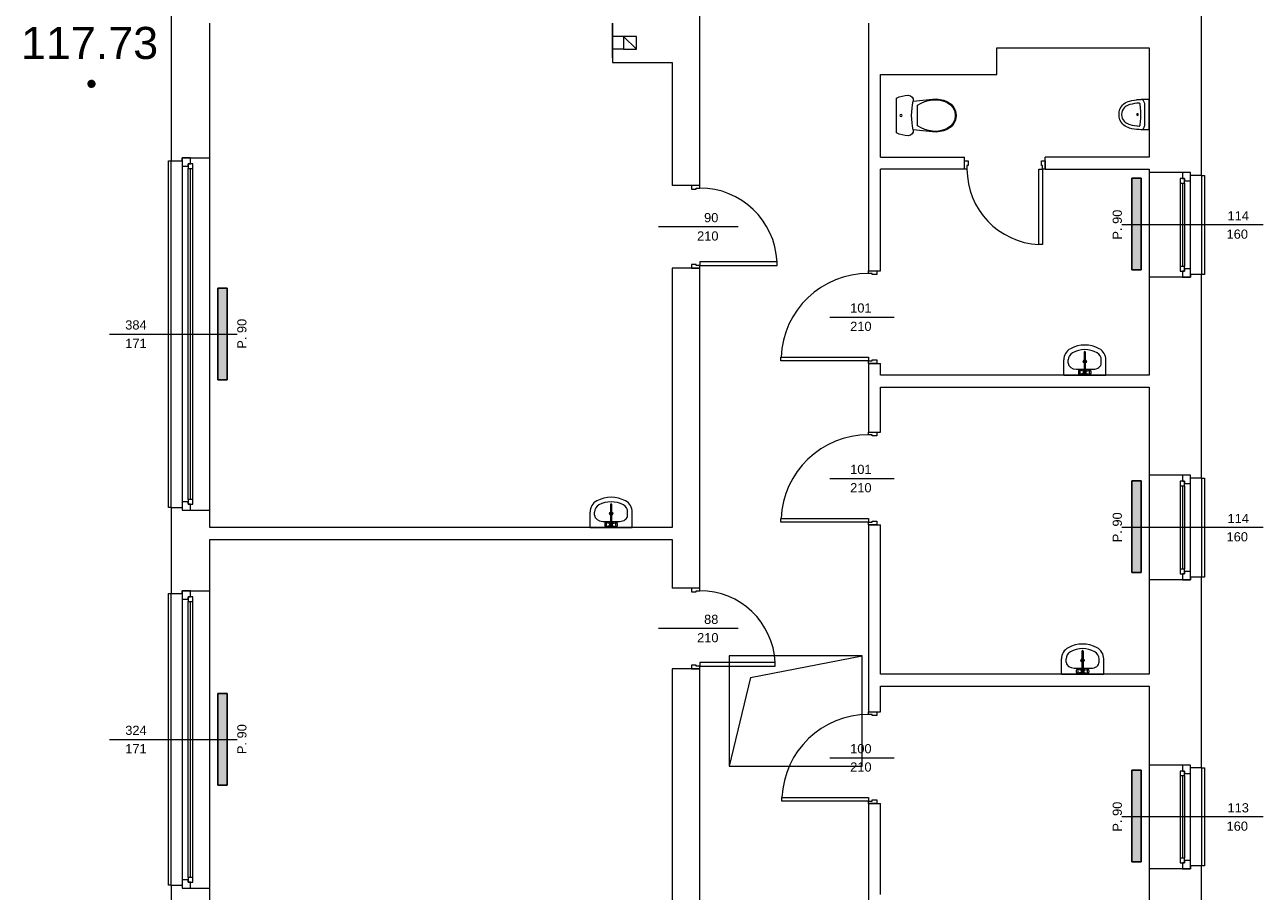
# Model space of a CAD drawing. Header units: millimetres. Extents: x 12683 to 90307, y 30842 to 62253.
# Tile 49 of 152: x 51500 to 52850, y 37734 to 38679. Entities that reach past the tile are written whole.
import ezdxf

# ---------------------------------------------------------------- set-up
doc = ezdxf.new("R2010")
doc.units = ezdxf.units.MM
doc.header["$LTSCALE"] = 0.6
for name, color, linetype, lineweight in [('zzz_podklady_drzwi_opisy', 252, 'Continuous', 15), ('zzz_podklady_okna_opisy', 252, 'Continuous', 15), ('zzz_podklady_sciany', 252, 'Continuous', 15), ('zzzz_mapa', 252, 'Continuous', 15)]:
    doc.layers.add(name, color=color, linetype=linetype, lineweight=lineweight)
doc.layers.add('zzz_podklady_grzejniki_ist', color=252, linetype='Continuous')
doc.styles.add('Arial', font='arial.ttf')
doc.styles.add('GENERATED_STYLE_1', font='ARIAL.TTF')

msp = doc.modelspace()

# ---------------------------------------------------------------- hatches: boundary and pattern name
at = {"layer": 'zzz_podklady_grzejniki_ist'}
for points in [[(52706.5, 38411.6), (52716.5, 38411.6), (52716.5, 38511.6), (52706.5, 38511.6)], [(51710.5, 38291.7), (51720.5, 38291.7), (51720.5, 38391.7), (51710.5, 38391.7)], [(52706.5, 38081.7), (52716.5, 38081.7), (52716.5, 38181.7), (52706.5, 38181.7)], [(51710.5, 37849.7), (51720.5, 37849.7), (51720.5, 37949.7), (51710.5, 37949.7)], [(52706.5, 37766.2), (52716.5, 37766.2), (52716.5, 37866.2), (52706.5, 37866.2)]]:
    msp.add_hatch(color=256, dxfattribs=at).paths.add_polyline_path(points, flags=0)
at = {"layer": 'zzzz_mapa'}
msp.add_hatch(color=256, dxfattribs=at).paths.add_polyline_path([(51572.6, 38619), (51571.4, 38618.8), (51570.3, 38618.3), (51569.4, 38617.6), (51568.7, 38616.6), (51568.3, 38615.6), (51568.2, 38614.4), (51568.4, 38613.2), (51568.8, 38612.1), (51569.6, 38611.2), (51570.5, 38610.5), (51571.6, 38610.1), (51572.8, 38610), (51574, 38610.2), (51575, 38610.6), (51576, 38611.4), (51576.6, 38612.3), (51577.1, 38613.4), (51577.2, 38614.6), (51577, 38615.8), (51576.5, 38616.8), (51575.8, 38617.8), (51574.8, 38618.4), (51573.8, 38618.9)])

# ---------------------------------------------------------------- linework, layer by layer
at = {"layer": 'zzz_podklady_drzwi_opisy'}
for p, q in [((52524, 38530.6), (52528, 38530.6)), ((52526.8, 38521.6), (52524, 38521.6)), ((52528, 38525.6), (52526.8, 38525.6)), ((52526.8, 38525.6), (52526.8, 38521.6)), ((52528, 38530.6), (52528, 38525.6)), ((52605.2, 38439.2), (52605.2, 38521.6)), ((52605.2, 38521.6), (52609.2, 38521.6)), ((52608, 38525.6), (52608, 38530.6)), ((52608, 38530.6), (52612, 38530.6)), ((52609.2, 38525.6), (52608, 38525.6)), ((52609.2, 38521.6), (52609.2, 38525.6)), ((52612, 38521.6), (52609.2, 38521.6)), ((52609.2, 38521.6), (52609.2, 38439.2)), ((52235.5, 38503.7), (52226.5, 38503.7)), ((52226.5, 38503.7), (52226.5, 38499.7)), ((52235.5, 38503.7), (52226.5, 38503.7)), ((52235.5, 38503.7), (52226.5, 38503.7)), ((52226.5, 38499.7), (52231.5, 38499.7)), ((52231.5, 38499.7), (52231.5, 38500.9)), ((52231.5, 38500.9), (52235.5, 38500.9)), ((52235.5, 38500.9), (52235.5, 38503.7)), ((52277.6, 38458.7), (52190.5, 38458.7)), ((52609.2, 38439.2), (52605.2, 38439.2)), ((52231.5, 38417.7), (52226.5, 38417.7)), ((52226.5, 38417.7), (52226.5, 38413.7)), ((52235.5, 38413.7), (52226.5, 38413.7)), ((52226.5, 38413.7), (52235.5, 38413.7)), ((52235.5, 38413.7), (52226.5, 38413.7)), ((52231.5, 38416.5), (52231.5, 38417.7)), ((52235.5, 38416.5), (52231.5, 38416.5)), ((52319.9, 38420.5), (52235.5, 38420.5)), ((52235.5, 38420.5), (52235.5, 38416.5)), ((52235.5, 38413.7), (52235.5, 38416.5)), ((52235.5, 38416.5), (52319.9, 38416.5)), ((52319.9, 38416.5), (52319.9, 38420.5)), ((52419.5, 38410.7), (52428.5, 38410.7)), ((52419.5, 38407.9), (52419.5, 38410.7)), ((52419.5, 38410.7), (52428.5, 38410.7)), ((52419.5, 38410.7), (52428.5, 38410.7)), ((52423.5, 38407.9), (52419.5, 38407.9)), ((52423.5, 38406.7), (52423.5, 38407.9)), ((52428.5, 38406.7), (52423.5, 38406.7)), ((52428.5, 38410.7), (52428.5, 38406.7)), ((52377.4, 38360.2), (52447.5, 38360.2)), ((52324.1, 38312.5), (52324.1, 38316.5)), ((52324.1, 38316.5), (52419.5, 38316.5)), ((52419.5, 38312.5), (52324.1, 38312.5)), ((52419.5, 38316.5), (52419.5, 38312.5)), ((52419.5, 38309.7), (52419.5, 38312.5)), ((52419.5, 38312.5), (52423.5, 38312.5)), ((52419.5, 38309.7), (52428.5, 38309.7)), ((52428.5, 38309.7), (52419.5, 38309.7)), ((52419.5, 38309.7), (52428.5, 38309.7)), ((52423.5, 38312.5), (52423.5, 38313.7)), ((52423.5, 38313.7), (52428.5, 38313.7)), ((52428.5, 38313.7), (52428.5, 38309.7)), ((52419.5, 38234.7), (52428.5, 38234.7)), ((52419.5, 38231.9), (52419.5, 38234.7)), ((52419.5, 38234.7), (52428.5, 38234.7)), ((52419.5, 38234.7), (52428.5, 38234.7)), ((52423.5, 38231.9), (52419.5, 38231.9)), ((52423.5, 38230.7), (52423.5, 38231.9)), ((52428.5, 38230.7), (52423.5, 38230.7)), ((52428.5, 38234.7), (52428.5, 38230.7)), ((52377.4, 38184.2), (52447.5, 38184.2)), ((52324.1, 38136.5), (52324.1, 38140.5)), ((52324.1, 38140.5), (52419.5, 38140.5)), ((52419.5, 38136.5), (52324.1, 38136.5)), ((52419.5, 38140.5), (52419.5, 38136.5)), ((52419.5, 38133.7), (52419.5, 38136.5)), ((52419.5, 38136.5), (52423.5, 38136.5)), ((52419.5, 38133.7), (52428.5, 38133.7)), ((52428.5, 38133.7), (52419.5, 38133.7)), ((52419.5, 38133.7), (52428.5, 38133.7)), ((52423.5, 38136.5), (52423.5, 38137.7)), ((52423.5, 38137.7), (52428.5, 38137.7)), ((52428.5, 38137.7), (52428.5, 38133.7)), ((52235.5, 38064.7), (52226.5, 38064.7)), ((52226.5, 38064.7), (52226.5, 38060.7)), ((52235.5, 38064.7), (52226.5, 38064.7)), ((52235.5, 38064.7), (52226.5, 38064.7)), ((52226.5, 38060.7), (52231.5, 38060.7)), ((52231.5, 38060.7), (52231.5, 38061.9)), ((52231.5, 38061.9), (52235.5, 38061.9)), ((52235.5, 38061.9), (52235.5, 38064.7)), ((52277.6, 38020.7), (52190.5, 38020.7)), ((52231.5, 37980.7), (52226.5, 37980.7)), ((52226.5, 37980.7), (52226.5, 37976.7)), ((52231.5, 37979.5), (52231.5, 37980.7)), ((52317.9, 37983.5), (52235.5, 37983.5)), ((52235.5, 37983.5), (52235.5, 37979.5)), ((52317.9, 37979.5), (52317.9, 37983.5)), ((52235.5, 37976.7), (52226.5, 37976.7)), ((52226.5, 37976.7), (52235.5, 37976.7)), ((52235.5, 37976.7), (52226.5, 37976.7)), ((52235.5, 37979.5), (52231.5, 37979.5)), ((52235.5, 37976.7), (52235.5, 37979.5)), ((52235.5, 37979.5), (52317.9, 37979.5)), ((52419.5, 37929.7), (52428.5, 37929.7)), ((52419.5, 37926.9), (52419.5, 37929.7)), ((52419.5, 37929.7), (52428.5, 37929.7)), ((52419.5, 37929.7), (52428.5, 37929.7)), ((52423.5, 37926.9), (52419.5, 37926.9)), ((52423.5, 37925.7), (52423.5, 37926.9)), ((52428.5, 37925.7), (52423.5, 37925.7)), ((52428.5, 37929.7), (52428.5, 37925.7)), ((52377.4, 37879.7), (52447.5, 37879.7)), ((52325.1, 37832.5), (52325.1, 37836.5)), ((52325.1, 37836.5), (52419.5, 37836.5)), ((52419.5, 37832.5), (52325.1, 37832.5)), ((52419.5, 37836.5), (52419.5, 37832.5)), ((52419.5, 37829.7), (52419.5, 37832.5)), ((52419.5, 37832.5), (52423.5, 37832.5)), ((52423.5, 37832.5), (52423.5, 37833.7)), ((52423.5, 37833.7), (52428.5, 37833.7)), ((52428.5, 37833.7), (52428.5, 37829.7)), ((52419.5, 37829.7), (52428.5, 37829.7)), ((52428.5, 37829.7), (52419.5, 37829.7)), ((52419.5, 37829.7), (52428.5, 37829.7))]:
    msp.add_line(p, q, dxfattribs=at)
for centre, radius, start, end in [((52609.2, 38521.6), 82.4, 180, 267.2176), ((52235.5, 38416.5), 84.4, 2.7165, 90), ((52419.5, 38312.5), 95.4, 90, 177.597), ((52419.5, 38136.5), 95.4, 90, 177.597), ((52235.5, 37979.5), 82.4, 2.7824, 90), ((52419.5, 37832.5), 94.4, 90, 177.5715)]:
    msp.add_arc(centre, radius, start, end, dxfattribs=at)
at = {"layer": 'zzz_podklady_grzejniki_ist'}
for p, q in [((52706.5, 38511.6), (52716.5, 38511.6)), ((52706.5, 38511.6), (52706.5, 38411.6)), ((52716.5, 38511.6), (52716.5, 38411.6)), ((52716.5, 38411.6), (52706.5, 38411.6)), ((51710.5, 38391.7), (51720.5, 38391.7)), ((51710.5, 38391.7), (51710.5, 38291.7)), ((51720.5, 38391.7), (51720.5, 38291.7)), ((51720.5, 38291.7), (51710.5, 38291.7)), ((52706.5, 38181.7), (52716.5, 38181.7)), ((52706.5, 38181.7), (52706.5, 38081.7)), ((52716.5, 38181.7), (52716.5, 38081.7)), ((52716.5, 38081.7), (52706.5, 38081.7)), ((51710.5, 37949.7), (51720.5, 37949.7)), ((51710.5, 37949.7), (51710.5, 37849.7)), ((51720.5, 37949.7), (51720.5, 37849.7)), ((52706.5, 37866.2), (52716.5, 37866.2)), ((52706.5, 37866.2), (52706.5, 37766.2)), ((52716.5, 37866.2), (52716.5, 37766.2)), ((51720.5, 37849.7), (51710.5, 37849.7)), ((52716.5, 37766.2), (52706.5, 37766.2))]:
    msp.add_line(p, q, dxfattribs=at)
at = {"layer": 'zzz_podklady_sciany'}
for p, q in [((52782.5, 38514.7), (52782.5, 38803.7)), ((51659.5, 38762.7), (51659.5, 38530.7)), ((52235.5, 38503.7), (52235.5, 38707.7)), ((51701.5, 38533.7), (51701.5, 38680.7)), ((52140.5, 38680.7), (52140.5, 38637.7)), ((52140.5, 38642.7), (52140.5, 38680.7)), ((52419.5, 38680.7), (52419.5, 38410.7)), ((52152.5, 38666.2), (52140.5, 38666.2)), ((52152.5, 38666.2), (52166.5, 38652.2)), ((52152.5, 38652.2), (52140.5, 38652.2)), ((52559.5, 38653.7), (52725.5, 38653.7)), ((52559.5, 38624.6), (52559.5, 38653.7)), ((52725.5, 38653.7), (52725.5, 38534.6)), ((52140.5, 38637.7), (52205.5, 38637.7)), ((52205.5, 38637.7), (52205.5, 38503.7)), ((52432.5, 38624.6), (52559.5, 38624.6)), ((52432.5, 38534.6), (52432.5, 38624.6)), ((52453, 38600.2), (52456.2, 38601.2)), ((52456.2, 38601.2), (52459.5, 38601.8)), ((52459.5, 38601.8), (52462.8, 38602)), ((52462.8, 38602), (52465.1, 38601.5)), ((52465.1, 38601.5), (52466.9, 38600)), ((52449.9, 38598.9), (52453, 38600.2)), ((52449.9, 38561.1), (52449.9, 38598.9)), ((52466.9, 38600), (52468, 38598)), ((52468, 38598), (52468, 38595.6)), ((52468, 38595.6), (52489.2, 38597.9)), ((52473, 38591.2), (52476.8, 38593.4)), ((52473, 38568.7), (52473, 38591.2)), ((52476.8, 38593.4), (52480.8, 38595.1)), ((52480.8, 38595.1), (52485, 38596.4)), ((52485, 38596.4), (52489.3, 38597.1)), ((52489.2, 38597.9), (52493.4, 38598)), ((52489.3, 38597.1), (52493.4, 38597.2)), ((52493.4, 38598), (52497.6, 38597.6)), ((52493.4, 38597.2), (52497.5, 38596.8)), ((52497.5, 38596.8), (52501.5, 38595.8)), ((52497.6, 38597.6), (52501.7, 38596.6)), ((52501.5, 38595.8), (52505.3, 38594.2)), ((52501.7, 38596.6), (52505.6, 38594.9)), ((52505.3, 38594.2), (52508.9, 38591.7)), ((52505.6, 38594.9), (52509.4, 38592.3)), ((52508.9, 38591.7), (52511.7, 38588.4)), ((52509.4, 38592.3), (52512.4, 38588.8)), ((52511.7, 38588.4), (52513.5, 38584.3)), ((52512.4, 38588.8), (52514.3, 38584.6)), ((52692.8, 38584), (52693.5, 38586.9)), ((52693.5, 38586.9), (52694.8, 38589.4)), ((52694.8, 38589.4), (52696.5, 38591.5)), ((52696.5, 38591.5), (52697.8, 38592.7)), ((52698.2, 38588.3), (52696.9, 38586.8)), ((52697.8, 38592.7), (52699.3, 38593.7)), ((52699.2, 38589.3), (52698.2, 38588.3)), ((52700.4, 38590.1), (52699.2, 38589.3)), ((52699.3, 38593.7), (52700.7, 38594.5)), ((52701.7, 38590.9), (52700.4, 38590.1)), ((52700.7, 38594.5), (52702.3, 38595.2)), ((52703, 38591.5), (52701.7, 38590.9)), ((52702.3, 38595.2), (52703.8, 38595.7)), ((52704.4, 38591.9), (52703, 38591.5)), ((52703.8, 38595.7), (52706.4, 38596.4)), ((52706.8, 38592.5), (52704.4, 38591.9)), ((52706.4, 38596.4), (52709, 38596.8)), ((52709.3, 38593), (52706.8, 38592.5)), ((52709, 38596.8), (52711.6, 38597.2)), ((52711.8, 38593.3), (52709.3, 38593)), ((52711.6, 38597.2), (52712.4, 38597.3)), ((52712.6, 38593.4), (52711.8, 38593.3)), ((52712.4, 38597.3), (52714.3, 38597.4)), ((52714.4, 38593.5), (52712.6, 38593.4)), ((52714.3, 38597.4), (52716.8, 38597.5)), ((52714.7, 38593.5), (52714.4, 38593.5)), ((52714.9, 38593.4), (52714.7, 38593.5)), ((52715.1, 38593.2), (52714.9, 38593.4)), ((52715.3, 38592.9), (52715.1, 38593.2)), ((52715.5, 38592.6), (52715.3, 38592.9)), ((52715.5, 38592.3), (52715.5, 38592.6)), ((52716, 38588.5), (52715.5, 38592.3)), ((52716.3, 38584.8), (52716, 38588.5)), ((52717.4, 38597.4), (52716.8, 38597.5)), ((52717.1, 38597.5), (52716.8, 38597.5)), ((52720.4, 38597.5), (52717.1, 38597.5)), ((52718.1, 38597.1), (52717.4, 38597.4)), ((52718.7, 38596.7), (52718.1, 38597.1)), ((52719.2, 38596.1), (52718.7, 38596.7)), ((52719.6, 38595.4), (52719.2, 38596.1)), ((52720, 38594.6), (52719.6, 38595.4)), ((52720.3, 38593.8), (52720, 38594.6)), ((52720.5, 38592.9), (52720.3, 38593.8)), ((52721.2, 38597.5), (52720.4, 38597.5)), ((52720.5, 38591.9), (52720.5, 38592.9)), ((52720.5, 38570.1), (52720.5, 38591.9)), ((52725.5, 38597.5), (52721.2, 38597.5)), ((52725.5, 38564.5), (52725.5, 38597.5)), ((52513.5, 38575.6), (52511.7, 38571.6)), ((52514.3, 38575.4), (52512.4, 38571.2)), ((52513.5, 38584.3), (52514.1, 38580)), ((52514.1, 38580), (52513.5, 38575.6)), ((52514.3, 38584.6), (52514.9, 38580)), ((52514.9, 38580), (52514.3, 38575.4)), ((52692.5, 38581), (52692.8, 38584)), ((52692.8, 38578), (52692.5, 38581)), ((52693.5, 38575.1), (52692.8, 38578)), ((52694.8, 38572.6), (52693.5, 38575.1)), ((52695.5, 38583.1), (52695.3, 38581)), ((52695.3, 38581), (52695.5, 38578.9)), ((52696, 38585.1), (52695.5, 38583.1)), ((52695.5, 38578.9), (52696, 38576.9)), ((52696.9, 38586.8), (52696, 38585.1)), ((52696, 38576.9), (52696.9, 38575.2)), ((52696.9, 38575.2), (52698.2, 38573.7)), ((52698.2, 38573.7), (52699.2, 38572.7)), ((52715.5, 38569.7), (52716, 38573.5)), ((52716, 38573.5), (52716.3, 38577.2)), ((52716.3, 38583.7), (52716.3, 38584.8)), ((52716.3, 38578.3), (52716.3, 38583.7)), ((52716.3, 38577.2), (52716.3, 38578.3)), ((52453, 38559.8), (52449.9, 38561.1)), ((52466.9, 38559.9), (52465.1, 38558.5)), ((52468, 38562), (52466.9, 38559.9)), ((52489.2, 38562.1), (52468, 38564.4)), ((52468, 38564.4), (52468, 38562)), ((52476.8, 38566.6), (52473, 38568.7)), ((52480.8, 38564.8), (52476.8, 38566.6)), ((52485, 38563.6), (52480.8, 38564.8)), ((52489.3, 38562.9), (52485, 38563.6)), ((52493.4, 38561.9), (52489.2, 38562.1)), ((52493.4, 38562.7), (52489.3, 38562.9)), ((52497.5, 38563.2), (52493.4, 38562.7)), ((52497.6, 38562.4), (52493.4, 38561.9)), ((52501.5, 38564.2), (52497.5, 38563.2)), ((52501.7, 38563.4), (52497.6, 38562.4)), ((52505.3, 38565.8), (52501.5, 38564.2)), ((52505.6, 38565), (52501.7, 38563.4)), ((52508.9, 38568.2), (52505.3, 38565.8)), ((52509.4, 38567.6), (52505.6, 38565)), ((52511.7, 38571.6), (52508.9, 38568.2)), ((52512.4, 38571.2), (52509.4, 38567.6)), ((52696.5, 38570.5), (52694.8, 38572.6)), ((52697.8, 38569.3), (52696.5, 38570.5)), ((52699.3, 38568.3), (52697.8, 38569.3)), ((52699.2, 38572.7), (52700.4, 38571.9)), ((52700.7, 38567.5), (52699.3, 38568.3)), ((52700.4, 38571.9), (52701.7, 38571.1)), ((52702.3, 38566.8), (52700.7, 38567.5)), ((52701.7, 38571.1), (52703, 38570.5)), ((52703.8, 38566.3), (52702.3, 38566.8)), ((52703, 38570.5), (52704.4, 38570.1)), ((52706.4, 38565.6), (52703.8, 38566.3)), ((52704.4, 38570.1), (52706.8, 38569.5)), ((52709, 38565.2), (52706.4, 38565.6)), ((52706.8, 38569.5), (52709.3, 38569)), ((52711.6, 38564.8), (52709, 38565.2)), ((52709.3, 38569), (52711.8, 38568.7)), ((52712.4, 38564.7), (52711.6, 38564.8)), ((52711.8, 38568.7), (52712.6, 38568.6)), ((52714.3, 38564.6), (52712.4, 38564.7)), ((52712.6, 38568.6), (52714.4, 38568.5)), ((52716.8, 38564.5), (52714.3, 38564.6)), ((52714.4, 38568.5), (52714.7, 38568.5)), ((52714.7, 38568.5), (52714.9, 38568.6)), ((52714.9, 38568.6), (52715.1, 38568.8)), ((52715.1, 38568.8), (52715.3, 38569.1)), ((52715.3, 38569.1), (52715.5, 38569.4)), ((52715.5, 38569.4), (52715.5, 38569.7)), ((52716.8, 38564.5), (52717.4, 38564.6)), ((52717.1, 38564.5), (52716.8, 38564.5)), ((52720.4, 38564.5), (52717.1, 38564.5)), ((52717.4, 38564.6), (52718.1, 38564.9)), ((52718.1, 38564.9), (52718.7, 38565.3)), ((52718.7, 38565.3), (52719.2, 38565.9)), ((52719.2, 38565.9), (52719.6, 38566.6)), ((52719.6, 38566.6), (52720, 38567.4)), ((52720, 38567.4), (52720.3, 38568.2)), ((52720.3, 38568.2), (52720.5, 38569.1)), ((52720.8, 38564.5), (52720.4, 38564.5)), ((52720.5, 38569.1), (52720.5, 38570.1)), ((52723.1, 38564.5), (52720.8, 38564.5)), ((52725.5, 38564.5), (52723.1, 38564.5)), ((52456.2, 38558.8), (52453, 38559.8)), ((52459.5, 38558.2), (52456.2, 38558.8)), ((52462.8, 38558), (52459.5, 38558.2)), ((52465.1, 38558.5), (52462.8, 38558)), ((51671.5, 38530.7), (51671.5, 38533.7)), ((51671.5, 38533.7), (51680.5, 38533.7)), ((51680.5, 38533.7), (51671.5, 38533.7)), ((51671.5, 38533.7), (51680.5, 38533.7)), ((51680.5, 38533.7), (51701.5, 38533.7)), ((51701.5, 38149.7), (51701.5, 38533.7)), ((51701.5, 38149.7), (51701.5, 38533.7)), ((52432.5, 38534.6), (52524, 38534.6)), ((52524, 38530.6), (52524, 38534.6)), ((52612, 38530.6), (52612, 38534.6)), ((52725.5, 38534.6), (52612, 38534.6)), ((51656.5, 38152.7), (51656.5, 38530.7)), ((51656.5, 38530.7), (51659.5, 38530.7)), ((51659.5, 38530.7), (51671.5, 38530.7)), ((51659.5, 38152.7), (51659.5, 38530.7)), ((52432.5, 38410.7), (52432.5, 38521.6)), ((52524, 38521.6), (52432.5, 38521.6)), ((52524, 38521.6), (52524, 38530.6)), ((52524, 38521.6), (52524, 38530.6)), ((52524, 38521.6), (52524, 38530.6)), ((52612, 38521.6), (52612, 38530.6)), ((52612, 38530.6), (52612, 38521.6)), ((52612, 38521.6), (52612, 38530.6)), ((52612, 38521.6), (52612, 38530.6)), ((52612, 38530.6), (52612, 38521.6)), ((52612, 38521.6), (52612, 38530.6)), ((52612, 38521.6), (52725.5, 38521.6)), ((52725.5, 38521.6), (52725.5, 38517.7)), ((52761.5, 38517.7), (52725.5, 38517.7)), ((52725.5, 38517.7), (52725.5, 38403.7)), ((52725.5, 38517.7), (52725.5, 38403.7)), ((52770.5, 38517.7), (52761.5, 38517.7)), ((52770.5, 38517.7), (52761.5, 38517.7)), ((52770.5, 38517.7), (52761.5, 38517.7)), ((52770.5, 38514.7), (52770.5, 38517.7)), ((52782.5, 38514.7), (52770.5, 38514.7)), ((52782.5, 38514.7), (52782.5, 38406.7)), ((52782.5, 38514.7), (52785.5, 38514.7)), ((52785.5, 38514.7), (52785.5, 38406.7)), ((52235.5, 38503.7), (52205.5, 38503.7)), ((52235.5, 38413.7), (52205.5, 38413.7)), ((52205.5, 38413.7), (52205.5, 38130.7)), ((52235.5, 38064.7), (52235.5, 38413.7)), ((52419.5, 38410.7), (52432.5, 38410.7)), ((52761.5, 38403.7), (52725.5, 38403.7)), ((52725.5, 38403.7), (52725.5, 38296.7)), ((52770.5, 38403.7), (52761.5, 38403.7)), ((52761.5, 38403.7), (52770.5, 38403.7)), ((52770.5, 38403.7), (52761.5, 38403.7)), ((52782.5, 38406.7), (52770.5, 38406.7)), ((52770.5, 38406.7), (52770.5, 38403.7)), ((52782.5, 38184.7), (52782.5, 38406.7)), ((52785.5, 38406.7), (52782.5, 38406.7)), ((52654.4, 38321.8), (52654.4, 38299.8)), ((52656, 38299.8), (52656, 38321.8)), ((52419.5, 38309.7), (52432.5, 38309.7)), ((52419.5, 38309.7), (52419.5, 38234.7)), ((52432.5, 38296.7), (52432.5, 38309.7)), ((52632.2, 38296.7), (52632.2, 38313.5)), ((52637.2, 38310.1), (52637.2, 38313.5)), ((52646.1, 38303.4), (52664.3, 38303.4)), ((52664.3, 38303.4), (52664.3, 38303.4)), ((52673.2, 38310.1), (52673.2, 38313.5)), ((52678.2, 38296.7), (52678.2, 38313.5)), ((52725.5, 38296.7), (52432.5, 38296.7)), ((52632.2, 38296.7), (52678.2, 38296.7)), ((52648.3, 38300.9), (52648.2, 38300.3)), ((52648.2, 38300.3), (52648.2, 38299.6)), ((52648.2, 38299.6), (52648.3, 38298.9)), ((52648.4, 38301.5), (52648.3, 38300.9)), ((52648.3, 38298.9), (52648.4, 38298.4)), ((52648.6, 38301.8), (52648.4, 38301.5)), ((52648.4, 38298.4), (52648.6, 38298.1)), ((52649.1, 38302.2), (52648.6, 38301.8)), ((52649.1, 38297.7), (52648.6, 38298.1)), ((52649.4, 38302.3), (52649.1, 38302.2)), ((52649.1, 38297.7), (52649.4, 38297.5)), ((52649.7, 38302.2), (52649.4, 38302.3)), ((52653.2, 38301.1), (52649.4, 38302.3)), ((52653.2, 38298.7), (52649.4, 38297.5)), ((52649.4, 38297.5), (52649.7, 38297.7)), ((52649.9, 38301.8), (52649.7, 38302.2)), ((52649.7, 38297.7), (52649.9, 38298.1)), ((52650.1, 38301.1), (52649.9, 38301.8)), ((52649.9, 38298.1), (52650.1, 38298.7)), ((52650.2, 38300.4), (52650.1, 38301.1)), ((52650.1, 38298.7), (52650.2, 38299.5)), ((52650.2, 38299.5), (52650.2, 38300.4)), ((52657.2, 38301.1), (52660.9, 38302.3)), ((52657.2, 38298.7), (52660.9, 38297.5)), ((52660.2, 38301.1), (52660.1, 38300.4)), ((52660.1, 38300.4), (52660.1, 38299.5)), ((52660.1, 38299.5), (52660.2, 38298.7)), ((52660.4, 38301.8), (52660.2, 38301.1)), ((52660.2, 38298.7), (52660.4, 38298.1)), ((52660.7, 38302.2), (52660.4, 38301.8)), ((52660.4, 38298.1), (52660.7, 38297.7)), ((52660.9, 38302.3), (52660.7, 38302.2)), ((52660.7, 38297.7), (52660.9, 38297.5)), ((52661.2, 38302.2), (52660.9, 38302.3)), ((52660.9, 38297.5), (52661.2, 38297.7)), ((52661.2, 38302.2), (52661.7, 38301.8)), ((52661.2, 38297.7), (52661.7, 38298.1)), ((52661.9, 38301.5), (52661.7, 38301.8)), ((52661.7, 38298.1), (52661.9, 38298.4)), ((52662.1, 38300.9), (52661.9, 38301.5)), ((52661.9, 38298.4), (52662.1, 38298.9)), ((52662.2, 38300.3), (52662.1, 38300.9)), ((52662.1, 38298.9), (52662.2, 38299.6)), ((52662.2, 38299.6), (52662.2, 38300.3)), ((52432.5, 38234.7), (52432.5, 38283.7)), ((52432.5, 38283.7), (52725.5, 38283.7)), ((52725.5, 38283.7), (52725.5, 38187.7)), ((52419.5, 38234.7), (52432.5, 38234.7)), ((52761.5, 38187.7), (52725.5, 38187.7)), ((52725.5, 38187.7), (52725.5, 38073.7)), ((52725.5, 38187.7), (52725.5, 38073.7)), ((52770.5, 38187.7), (52761.5, 38187.7)), ((52770.5, 38187.7), (52761.5, 38187.7)), ((52770.5, 38187.7), (52761.5, 38187.7)), ((52770.5, 38184.7), (52770.5, 38187.7)), ((52782.5, 38184.7), (52770.5, 38184.7)), ((52782.5, 38184.7), (52782.5, 38076.7)), ((52782.5, 38184.7), (52785.5, 38184.7)), ((52785.5, 38184.7), (52785.5, 38076.7)), ((52138.2, 38155.8), (52138.2, 38133.8)), ((52139.8, 38133.8), (52139.8, 38155.8)), ((51659.5, 38152.7), (51656.5, 38152.7)), ((51659.5, 38152.7), (51671.5, 38152.7)), ((51659.5, 38152.7), (51659.5, 38058.7)), ((51671.5, 38152.7), (51671.5, 38149.7)), ((51671.5, 38149.7), (51680.5, 38149.7)), ((51671.5, 38149.7), (51680.5, 38149.7)), ((51671.5, 38149.7), (51680.5, 38149.7)), ((51680.5, 38149.7), (51701.5, 38149.7)), ((51701.5, 38130.7), (51701.5, 38149.7)), ((52116, 38130.7), (52116, 38147.5)), ((52121, 38144.1), (52121, 38147.5)), ((52157, 38144.1), (52157, 38147.5)), ((52162, 38130.7), (52162, 38147.5)), ((52205.5, 38130.7), (51701.5, 38130.7)), ((52116, 38130.7), (52162, 38130.7)), ((52129.9, 38137.4), (52148.1, 38137.4)), ((52132.1, 38134.9), (52132, 38134.3)), ((52132, 38134.3), (52132, 38133.6)), ((52132, 38133.6), (52132.1, 38132.9)), ((52132.2, 38135.5), (52132.1, 38134.9)), ((52132.1, 38132.9), (52132.2, 38132.4)), ((52132.4, 38135.8), (52132.2, 38135.5)), ((52132.2, 38132.4), (52132.4, 38132.1)), ((52132.9, 38136.2), (52132.4, 38135.8)), ((52132.9, 38131.7), (52132.4, 38132.1)), ((52133.2, 38136.3), (52132.9, 38136.2)), ((52132.9, 38131.7), (52133.2, 38131.5)), ((52133.5, 38136.2), (52133.2, 38136.3)), ((52137, 38135.1), (52133.2, 38136.3)), ((52137, 38132.7), (52133.2, 38131.5)), ((52133.2, 38131.5), (52133.5, 38131.7)), ((52133.8, 38135.8), (52133.5, 38136.2)), ((52133.5, 38131.7), (52133.8, 38132.1)), ((52133.9, 38135.1), (52133.8, 38135.8)), ((52133.8, 38132.1), (52133.9, 38132.7)), ((52134, 38134.4), (52133.9, 38135.1)), ((52133.9, 38132.7), (52134, 38133.5)), ((52134, 38133.5), (52134, 38134.4)), ((52141, 38135.1), (52144.7, 38136.3)), ((52141, 38132.7), (52144.7, 38131.5)), ((52144, 38135.1), (52143.9, 38134.4)), ((52143.9, 38134.4), (52143.9, 38133.5)), ((52143.9, 38133.5), (52144, 38132.7)), ((52144.2, 38135.8), (52144, 38135.1)), ((52144, 38132.7), (52144.2, 38132.1)), ((52144.5, 38136.2), (52144.2, 38135.8)), ((52144.2, 38132.1), (52144.5, 38131.7)), ((52144.7, 38136.3), (52144.5, 38136.2)), ((52144.5, 38131.7), (52144.7, 38131.5)), ((52145, 38136.2), (52144.7, 38136.3)), ((52144.7, 38131.5), (52145, 38131.7)), ((52145, 38136.2), (52145.5, 38135.8)), ((52145, 38131.7), (52145.5, 38132.1)), ((52145.7, 38135.5), (52145.5, 38135.8)), ((52145.5, 38132.1), (52145.7, 38132.4)), ((52145.9, 38134.9), (52145.7, 38135.5)), ((52145.7, 38132.4), (52145.9, 38132.9)), ((52146, 38134.3), (52145.9, 38134.9)), ((52145.9, 38132.9), (52146, 38133.6)), ((52146, 38133.6), (52146, 38134.3)), ((52148.1, 38137.4), (52148.1, 38137.4)), ((52419.5, 38133.7), (52432.5, 38133.7)), ((52419.5, 38133.7), (52419.5, 37929.7)), ((52432.5, 37970.7), (52432.5, 38133.7)), ((51701.5, 38061.7), (51701.5, 38117.7)), ((51701.5, 38117.7), (52205.5, 38117.7)), ((52205.5, 38117.7), (52205.5, 38064.7)), ((52782.5, 38076.7), (52770.5, 38076.7)), ((52770.5, 38076.7), (52770.5, 38073.7)), ((52782.5, 37868.7), (52782.5, 38076.7)), ((52785.5, 38076.7), (52782.5, 38076.7)), ((51671.5, 38058.7), (51671.5, 38061.7)), ((51671.5, 38061.7), (51680.5, 38061.7)), ((51680.5, 38061.7), (51671.5, 38061.7)), ((51671.5, 38061.7), (51680.5, 38061.7)), ((51680.5, 38061.7), (51701.5, 38061.7)), ((51701.5, 37737.7), (51701.5, 38061.7)), ((51701.5, 37737.7), (51701.5, 38061.7)), ((52235.5, 38064.7), (52205.5, 38064.7)), ((52761.5, 38073.7), (52725.5, 38073.7)), ((52725.5, 38073.7), (52725.5, 37970.7)), ((52770.5, 38073.7), (52761.5, 38073.7)), ((52761.5, 38073.7), (52770.5, 38073.7)), ((52770.5, 38073.7), (52761.5, 38073.7)), ((51656.5, 37740.7), (51656.5, 38058.7)), ((51656.5, 38058.7), (51659.5, 38058.7)), ((51659.5, 38058.7), (51671.5, 38058.7)), ((51659.5, 37740.7), (51659.5, 38058.7)), ((52652, 37995.8), (52652, 37973.8)), ((52653.6, 37973.8), (52653.6, 37995.8)), ((52267.5, 37990.7), (52267.5, 37870.7)), ((52412.5, 37990.7), (52267.5, 37990.7)), ((52290.9, 37967.3), (52412.5, 37990.7)), ((52412.5, 37870.7), (52412.5, 37990.7)), ((52629.8, 37970.7), (52629.8, 37987.5)), ((52634.8, 37984.1), (52634.8, 37987.5)), ((52670.8, 37984.1), (52670.8, 37987.5)), ((52675.8, 37970.7), (52675.8, 37987.5)), ((52235.5, 37976.7), (52205.5, 37976.7)), ((52205.5, 37976.7), (52205.5, 37724.7)), ((52235.5, 37501.7), (52235.5, 37976.7)), ((52290.9, 37967.3), (52267.5, 37870.7)), ((52725.5, 37970.7), (52432.5, 37970.7)), ((52629.8, 37970.7), (52675.8, 37970.7)), ((52643.7, 37977.4), (52661.9, 37977.4)), ((52646, 37975.5), (52645.8, 37974.9)), ((52645.8, 37974.9), (52645.8, 37974.3)), ((52645.8, 37974.3), (52645.8, 37973.6)), ((52645.8, 37973.6), (52645.8, 37972.9)), ((52645.8, 37972.9), (52646, 37972.4)), ((52646.2, 37975.8), (52646, 37975.5)), ((52646, 37972.4), (52646.2, 37972.1)), ((52646.7, 37976.2), (52646.2, 37975.8)), ((52646.7, 37971.7), (52646.2, 37972.1)), ((52647, 37976.3), (52646.7, 37976.2)), ((52646.7, 37971.7), (52647, 37971.5)), ((52647.3, 37976.2), (52647, 37976.3)), ((52650.8, 37975.1), (52647, 37976.3)), ((52650.8, 37972.7), (52647, 37971.5)), ((52647, 37971.5), (52647.3, 37971.7)), ((52647.5, 37975.8), (52647.3, 37976.2)), ((52647.3, 37971.7), (52647.5, 37972.1)), ((52647.7, 37975.1), (52647.5, 37975.8)), ((52647.5, 37972.1), (52647.7, 37972.7)), ((52647.8, 37974.4), (52647.7, 37975.1)), ((52647.7, 37972.7), (52647.8, 37973.5)), ((52647.8, 37973.5), (52647.8, 37974.4)), ((52654.8, 37975.1), (52658.5, 37976.3)), ((52654.8, 37972.7), (52658.5, 37971.5)), ((52657.8, 37975.1), (52657.7, 37974.4)), ((52657.7, 37974.4), (52657.7, 37973.5)), ((52657.7, 37973.5), (52657.8, 37972.7)), ((52658, 37975.8), (52657.8, 37975.1)), ((52657.8, 37972.7), (52658, 37972.1)), ((52658.2, 37976.2), (52658, 37975.8)), ((52658, 37972.1), (52658.2, 37971.7)), ((52658.5, 37976.3), (52658.2, 37976.2)), ((52658.2, 37971.7), (52658.5, 37971.5)), ((52658.8, 37976.2), (52658.5, 37976.3)), ((52658.5, 37971.5), (52658.8, 37971.7)), ((52658.8, 37976.2), (52659.3, 37975.8)), ((52658.8, 37971.7), (52659.3, 37972.1)), ((52659.5, 37975.5), (52659.3, 37975.8)), ((52659.3, 37972.1), (52659.5, 37972.4)), ((52659.7, 37974.9), (52659.5, 37975.5)), ((52659.5, 37972.4), (52659.7, 37972.9)), ((52659.8, 37974.3), (52659.7, 37974.9)), ((52659.7, 37972.9), (52659.8, 37973.6)), ((52659.8, 37973.6), (52659.8, 37974.3)), ((52661.9, 37977.4), (52661.9, 37977.4)), ((52432.5, 37929.7), (52432.5, 37957.7)), ((52432.5, 37957.7), (52725.5, 37957.7)), ((52725.5, 37957.7), (52725.5, 37871.7)), ((52419.5, 37929.7), (52432.5, 37929.7)), ((52761.5, 37871.7), (52725.5, 37871.7)), ((52725.5, 37871.7), (52725.5, 37758.7)), ((52725.5, 37871.7), (52725.5, 37758.7)), ((52770.5, 37871.7), (52761.5, 37871.7)), ((52770.5, 37871.7), (52761.5, 37871.7)), ((52770.5, 37871.7), (52761.5, 37871.7)), ((52770.5, 37868.7), (52770.5, 37871.7)), ((52267.5, 37870.7), (52412.5, 37870.7)), ((52782.5, 37868.7), (52770.5, 37868.7)), ((52782.5, 37868.7), (52782.5, 37761.7)), ((52782.5, 37868.7), (52785.5, 37868.7)), ((52785.5, 37868.7), (52785.5, 37761.7)), ((52419.5, 37829.7), (52432.5, 37829.7)), ((52419.5, 37829.7), (52419.5, 37534.7)), ((52432.5, 37730.7), (52432.5, 37829.7)), ((52761.5, 37758.7), (52725.5, 37758.7)), ((52725.5, 37758.7), (52725.5, 37697.7)), ((52770.5, 37758.7), (52761.5, 37758.7)), ((52761.5, 37758.7), (52770.5, 37758.7)), ((52770.5, 37758.7), (52761.5, 37758.7)), ((52782.5, 37761.7), (52770.5, 37761.7)), ((52770.5, 37761.7), (52770.5, 37758.7)), ((52782.5, 37662.7), (52782.5, 37761.7)), ((52785.5, 37761.7), (52782.5, 37761.7)), ((51659.5, 37740.7), (51656.5, 37740.7)), ((51659.5, 37740.7), (51671.5, 37740.7)), ((51659.5, 37740.7), (51659.5, 37648.7)), ((51671.5, 37740.7), (51671.5, 37737.7)), ((51671.5, 37737.7), (51680.5, 37737.7)), ((51671.5, 37737.7), (51680.5, 37737.7)), ((51671.5, 37737.7), (51680.5, 37737.7)), ((51680.5, 37737.7), (51701.5, 37737.7)), ((51701.5, 37724.7), (51701.5, 37737.7))]:
    msp.add_line(p, q, dxfattribs=at)
at = {"layer": 'zzz_podklady_sciany', "flags": 128}
msp.add_lwpolyline([(52152.5, 38666.2), (52152.5, 38652.2), (52166.5, 38652.2), (52166.5, 38666.2)], close=True, dxfattribs=at)
at = {"layer": 'zzz_podklady_sciany'}
for centre in [(52655.2, 38311.9), (52139, 38145.9), (52652.8, 37985.9)]:
    msp.add_circle(centre, 1.75, dxfattribs=at)
for centre, radius, start, end in [((52646.1, 38313.5), 13.9, 118.4746, 180), ((52646.1, 38313.5), 8.89, 118.4746, 180), ((52655.2, 38296.7), 33, 61.5254, 118.4746), ((52655.2, 38296.7), 28, 61.5254, 118.4746), ((52655.2, 38321.8), 0.788, 0, 180), ((52664.3, 38313.5), 8.89, 0, 61.5254), ((52664.3, 38313.5), 13.9, 0, 61.5254), ((52655.2, 38299.9), 3, 105.2253, 152.0235), ((52655.2, 38299.9), 3, 207.9765, 332.0235), ((52655.2, 38299.9), 1.68, 118.0549, 61.9451), ((52655.2, 38299.9), 0.8, 190, 350), ((52655.2, 38299.9), 3, 27.9765, 74.7747), ((52129.9, 38147.5), 13.9, 118.4746, 180), ((52129.9, 38147.5), 8.89, 118.4746, 180), ((52139, 38130.7), 33, 61.5254, 118.4746), ((52139, 38130.7), 28, 61.5254, 118.4746), ((52139, 38155.8), 0.788, 0, 180), ((52148.1, 38147.5), 8.89, 0, 61.5254), ((52148.1, 38147.5), 13.9, 0, 61.5254), ((52139, 38133.9), 3, 105.2253, 152.0235), ((52139, 38133.9), 3, 207.9765, 332.0235), ((52139, 38133.9), 1.68, 118.0549, 61.9451), ((52139, 38133.9), 0.8, 190, 350), ((52139, 38133.9), 3, 27.9765, 74.7747), ((52643.7, 37987.5), 13.9, 118.4746, 180), ((52643.7, 37987.5), 8.89, 118.4746, 180), ((52652.8, 37970.7), 33, 61.5254, 118.4746), ((52652.8, 37970.7), 28, 61.5254, 118.4746), ((52652.8, 37995.8), 0.788, 0, 180), ((52661.9, 37987.5), 8.89, 0, 61.5254), ((52661.9, 37987.5), 13.9, 0, 61.5254), ((52652.8, 37973.9), 3, 105.2253, 152.0235), ((52652.8, 37973.9), 3, 207.9765, 332.0235), ((52652.8, 37973.9), 1.68, 118.0549, 61.9451), ((52652.8, 37973.9), 0.8, 190, 350), ((52652.8, 37973.9), 3, 27.9765, 74.7747)]:
    msp.add_arc(centre, radius, start, end, dxfattribs=at)
at = {"layer": 'zzz_podklady_sciany', "extrusion": (0, 0, -1)}
msp.add_ellipse((52544.7, 38580), major_axis=(0, -78.5), ratio=0.9963, start_param=1.370375, end_param=1.771221, dxfattribs=at)
for centre, major_axis, ratio in [((52454.9, 38580), (0, -1.22), 0.9963), ((52712.6, 38581), (0, 0.927), 0.93164)]:
    msp.add_ellipse(centre, major_axis=major_axis, ratio=ratio, dxfattribs=at)
at = {"layer": 'zzz_podklady_sciany'}
for centre, major_axis, start_param, end_param in [((52646.1, 38310.1), (8.89, 0), 3.141593, 4.712389), ((52664.3, 38310.1), (-8.89, 0), 1.570796, 3.141593), ((52129.9, 38144.1), (8.89, 0), 3.141593, 4.712389), ((52148.1, 38144.1), (-8.89, 0), 1.570796, 3.141593), ((52643.7, 37984.1), (8.89, 0), 3.141593, 4.712389), ((52661.9, 37984.1), (-8.89, 0), 1.570796, 3.141593)]:
    msp.add_ellipse(centre, major_axis=major_axis, ratio=0.750558, start_param=start_param, end_param=end_param, dxfattribs=at)

# ---------------------------------------------------------------- texts
at = {"layer": 'zzz_podklady_drzwi_opisy', "char_height": 10, "attachment_point": 7, "style": 'GENERATED_STYLE_1'}
for s, insert in [('{90}', (52240.3, 38463.5)), ('{210}', (52232.7, 38443.5)), ('{101}', (52399.5, 38365)), ('{210}', (52399.5, 38345)), ('{101}', (52399.5, 38189)), ('{210}', (52399.5, 38169)), ('{88}', (52240.3, 38025.5)), ('{210}', (52232.7, 38005.5)), ('{100}', (52399.5, 37884.5)), ('{210}', (52399.5, 37864.5))]:
    msp.add_mtext(s, dxfattribs=dict(at, insert=insert))
at = {"layer": 'zzz_podklady_okna_opisy', "char_height": 10, "attachment_point": 7, "rotation": 90, "style": 'GENERATED_STYLE_1'}
for insert in [(52695.7, 38444.7), (51741.7, 38325.7), (52695.7, 38114.7), (51741.7, 37883.7), (52695.7, 37799.2)]:
    msp.add_mtext('{P. 90}', dxfattribs=dict(at, insert=insert))
at = {"layer": 'zzz_podklady_okna_opisy', "char_height": 10, "attachment_point": 7, "style": 'GENERATED_STYLE_1'}
for s, insert in [('{114}', (52810.7, 38465.6)), ('{160}', (52809.7, 38445.5)), ('{384}', (51609.5, 38346.5)), ('{171}', (51609.5, 38326.6)), ('{114}', (52810.7, 38135.6)), ('{160}', (52809.7, 38115.5)), ('{324}', (51609.5, 37904.5)), ('{171}', (51609.5, 37884.6)), ('{113}', (52810.7, 37820)), ('{160}', (52809.7, 37800))]:
    msp.add_mtext(s, dxfattribs=dict(at, insert=insert))
at = {"layer": 'zzzz_mapa', "style": 'Arial'}
msp.add_text('117.73', height=35, dxfattribs=at).set_placement((51495.8, 38641.6, 1081.1))

# ---------------------------------------------------------------- next in the draw order: wipeouts: each hides what was drawn before it
at = {"ltscale": 14550.023477}
msp.add_wipeout([(51683, 38522.2), (51678, 38522.2), (51678, 38524.7), (51671.5, 38524.7), (51671.5, 38158.7), (51678, 38158.7), (51678, 38161.2), (51683, 38161.2)], dxfattribs=at).dxf.layer = 'zzz_podklady_sciany'
at = {"ltscale": 3784.848701}
for points in [[(52759, 38415.2), (52764, 38415.2), (52764, 38412.7), (52770.5, 38412.7), (52770.5, 38508.7), (52764, 38508.7), (52764, 38506.2), (52759, 38506.2)], [(52759, 38085.2), (52764, 38085.2), (52764, 38082.7), (52770.5, 38082.7), (52770.5, 38178.7), (52764, 38178.7), (52764, 38176.2), (52759, 38176.2)]]:
    msp.add_wipeout(points, dxfattribs=at).dxf.layer = 'zzz_podklady_sciany'
at = {"ltscale": 12152.408262}
msp.add_wipeout([(51683, 38050.2), (51678, 38050.2), (51678, 38052.7), (51671.5, 38052.7), (51671.5, 37746.7), (51678, 37746.7), (51678, 37749.2), (51683, 37749.2)], dxfattribs=at).dxf.layer = 'zzz_podklady_sciany'
at = {"ltscale": 3745.352462}
msp.add_wipeout([(52759, 37770.2), (52764, 37770.2), (52764, 37767.7), (52770.5, 37767.7), (52770.5, 37862.7), (52764, 37862.7), (52764, 37860.2), (52759, 37860.2)], dxfattribs=at).dxf.layer = 'zzz_podklady_sciany'

# ---------------------------------------------------------------- next in the draw order: linework, layer by layer
at = {"layer": 'zzz_podklady_okna_opisy'}
for p, q in [((52849.6, 38460.7), (52695.5, 38460.7)), ((51592.4, 38341.7), (51731.5, 38341.7)), ((52849.6, 38130.7), (52695.5, 38130.7)), ((51592.4, 37899.7), (51731.5, 37899.7)), ((52849.6, 37815.2), (52695.5, 37815.2))]:
    msp.add_line(p, q, dxfattribs=at)
at = {"layer": 'zzz_podklady_sciany'}
for p, q in [((51671.5, 38533.7), (51671.5, 38524.7)), ((51671.5, 38530.7), (51671.5, 38533.7)), ((51680.5, 38527.2), (51680.5, 38533.7)), ((51671.5, 38524.7), (51678, 38524.7)), ((51671.5, 38524.7), (51671.5, 38158.7)), ((51678, 38524.7), (51678, 38527.2)), ((51678, 38527.2), (51680.5, 38527.2)), ((51678, 38527.2), (51678, 38522.2)), ((51683, 38527.2), (51678, 38527.2)), ((51678, 38161.2), (51678, 38522.2)), ((51678, 38522.2), (51683, 38522.2)), ((51680.5, 38161.2), (51680.5, 38522.2)), ((51683, 38522.2), (51683, 38527.2)), ((51683, 38161.2), (51683, 38522.2)), ((51683, 38161.2), (51683, 38522.2)), ((52759, 38511.2), (52759, 38506.2)), ((52764, 38511.2), (52759, 38511.2)), ((52759, 38506.2), (52759, 38415.2)), ((52759, 38506.2), (52759, 38415.2)), ((52759, 38506.2), (52764, 38506.2)), ((52761.5, 38517.7), (52761.5, 38511.2)), ((52761.5, 38511.2), (52764, 38511.2)), ((52761.5, 38506.2), (52761.5, 38415.2)), ((52764, 38511.2), (52764, 38508.7)), ((52764, 38506.2), (52764, 38511.2)), ((52764, 38508.7), (52770.5, 38508.7)), ((52764, 38506.2), (52764, 38415.2)), ((52770.5, 38508.7), (52770.5, 38517.7)), ((52770.5, 38514.7), (52770.5, 38517.7)), ((52770.5, 38412.7), (52770.5, 38508.7)), ((52764, 38415.2), (52759, 38415.2)), ((52759, 38415.2), (52759, 38410.2)), ((52764, 38410.2), (52764, 38415.2)), ((52770.5, 38412.7), (52764, 38412.7)), ((52764, 38412.7), (52764, 38410.2)), ((52770.5, 38403.7), (52770.5, 38412.7)), ((52759, 38410.2), (52764, 38410.2)), ((52764, 38410.2), (52761.5, 38410.2)), ((52761.5, 38410.2), (52761.5, 38403.7)), ((52770.5, 38406.7), (52770.5, 38403.7)), ((52761.5, 38187.7), (52761.5, 38181.2)), ((52770.5, 38178.7), (52770.5, 38187.7)), ((52770.5, 38184.7), (52770.5, 38187.7)), ((52759, 38181.2), (52759, 38176.2)), ((52764, 38181.2), (52759, 38181.2)), ((52759, 38176.2), (52759, 38085.2)), ((52759, 38176.2), (52759, 38085.2)), ((52759, 38176.2), (52764, 38176.2)), ((52761.5, 38181.2), (52764, 38181.2)), ((52761.5, 38176.2), (52761.5, 38085.2)), ((52764, 38181.2), (52764, 38178.7)), ((52764, 38176.2), (52764, 38181.2)), ((52764, 38178.7), (52770.5, 38178.7)), ((52764, 38176.2), (52764, 38085.2)), ((52770.5, 38082.7), (52770.5, 38178.7)), ((51678, 38158.7), (51671.5, 38158.7)), ((51671.5, 38158.7), (51671.5, 38149.7)), ((51683, 38161.2), (51678, 38161.2)), ((51678, 38161.2), (51678, 38156.2)), ((51678, 38156.2), (51678, 38158.7)), ((51680.5, 38156.2), (51678, 38156.2)), ((51678, 38156.2), (51683, 38156.2)), ((51680.5, 38149.7), (51680.5, 38156.2)), ((51683, 38156.2), (51683, 38161.2)), ((51671.5, 38152.7), (51671.5, 38149.7)), ((52764, 38085.2), (52759, 38085.2)), ((52759, 38085.2), (52759, 38080.2)), ((52759, 38080.2), (52764, 38080.2)), ((52764, 38080.2), (52761.5, 38080.2)), ((52761.5, 38080.2), (52761.5, 38073.7)), ((52764, 38080.2), (52764, 38085.2)), ((52770.5, 38082.7), (52764, 38082.7)), ((52764, 38082.7), (52764, 38080.2)), ((52770.5, 38073.7), (52770.5, 38082.7)), ((52770.5, 38076.7), (52770.5, 38073.7)), ((51671.5, 38061.7), (51671.5, 38052.7)), ((51671.5, 38058.7), (51671.5, 38061.7)), ((51680.5, 38055.2), (51680.5, 38061.7)), ((51671.5, 38052.7), (51678, 38052.7)), ((51671.5, 38052.7), (51671.5, 37746.7)), ((51678, 38052.7), (51678, 38055.2)), ((51678, 38055.2), (51680.5, 38055.2)), ((51678, 38055.2), (51678, 38050.2)), ((51683, 38055.2), (51678, 38055.2)), ((51678, 37749.2), (51678, 38050.2)), ((51678, 38050.2), (51683, 38050.2)), ((51680.5, 37749.2), (51680.5, 38050.2)), ((51683, 38050.2), (51683, 38055.2)), ((51683, 37749.2), (51683, 38050.2)), ((51683, 37749.2), (51683, 38050.2)), ((52761.5, 37871.7), (52761.5, 37865.2)), ((52770.5, 37862.7), (52770.5, 37871.7)), ((52770.5, 37868.7), (52770.5, 37871.7)), ((52759, 37865.2), (52759, 37860.2)), ((52764, 37865.2), (52759, 37865.2)), ((52759, 37860.2), (52759, 37770.2)), ((52759, 37860.2), (52759, 37770.2)), ((52759, 37860.2), (52764, 37860.2)), ((52761.5, 37865.2), (52764, 37865.2)), ((52761.5, 37860.2), (52761.5, 37770.2)), ((52764, 37865.2), (52764, 37862.7)), ((52764, 37860.2), (52764, 37865.2)), ((52764, 37862.7), (52770.5, 37862.7)), ((52764, 37860.2), (52764, 37770.2)), ((52770.5, 37767.7), (52770.5, 37862.7)), ((52764, 37770.2), (52759, 37770.2)), ((52759, 37770.2), (52759, 37765.2)), ((52759, 37765.2), (52764, 37765.2)), ((52764, 37765.2), (52761.5, 37765.2)), ((52761.5, 37765.2), (52761.5, 37758.7)), ((52764, 37765.2), (52764, 37770.2)), ((52770.5, 37767.7), (52764, 37767.7)), ((52764, 37767.7), (52764, 37765.2)), ((52770.5, 37758.7), (52770.5, 37767.7)), ((52770.5, 37761.7), (52770.5, 37758.7)), ((51678, 37746.7), (51671.5, 37746.7)), ((51671.5, 37746.7), (51671.5, 37737.7)), ((51671.5, 37740.7), (51671.5, 37737.7)), ((51683, 37749.2), (51678, 37749.2)), ((51678, 37749.2), (51678, 37744.2)), ((51678, 37744.2), (51678, 37746.7)), ((51680.5, 37744.2), (51678, 37744.2)), ((51678, 37744.2), (51683, 37744.2)), ((51680.5, 37737.7), (51680.5, 37744.2)), ((51683, 37744.2), (51683, 37749.2))]:
    msp.add_line(p, q, dxfattribs=at)

doc.saveas('drawing.dxf')
